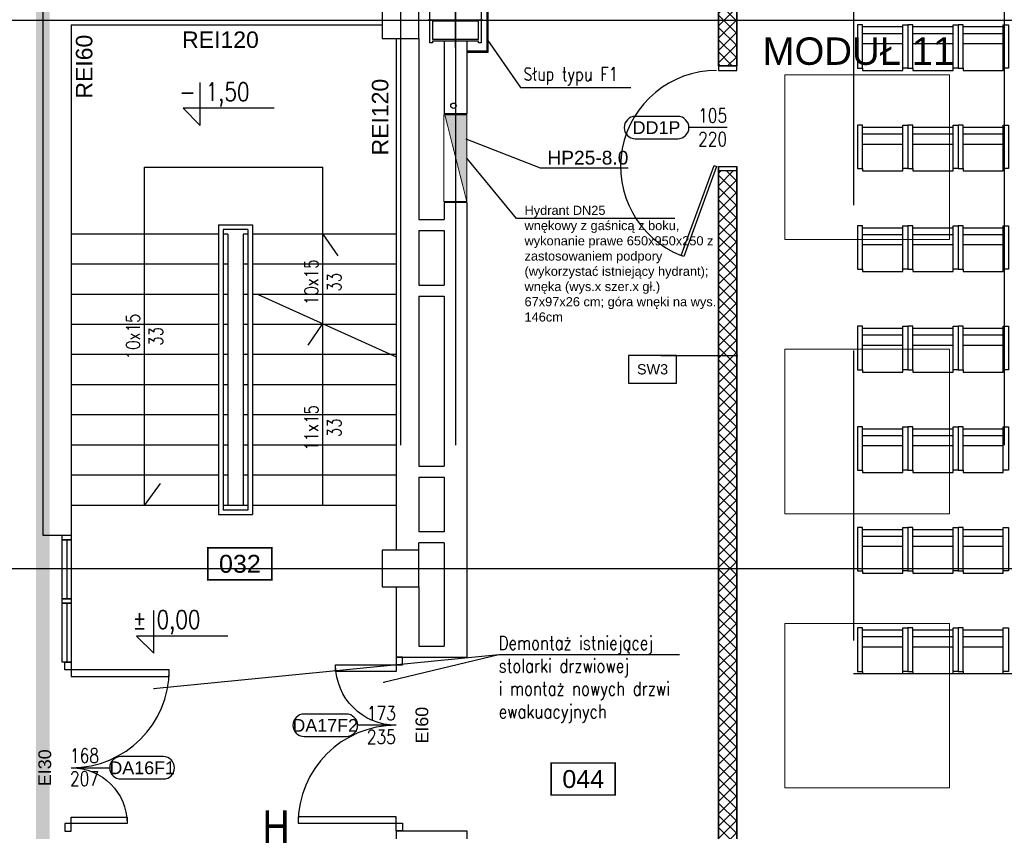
# Model space of a CAD drawing. Header units: centimetres. Extents: x -228435 to 111511, y -89367 to 428125.
# Tile 33 of 219: x -63305 to -52539, y 44125 to 53005. Entities that reach past the tile are written whole.
import ezdxf
from ezdxf.enums import TextEntityAlignment as Align
from ezdxf.xclip import XClip

# ---------------------------------------------------------------- set-up
doc = ezdxf.new("R2010")
doc.units = ezdxf.units.CM
doc.header["$LTSCALE"] = 50
doc.header["$XCLIPFRAME"] = 0
for name, pattern in [('0_II 10 sal$0$HIDDEN', [9.525, 6.35, -3.175]), ('DASHDOT2', [12.7, 6.35, -3.175, 0, -3.175]), ('DIVIDE', [31.75, 12.7, -6.35, 0, -6.35, 0, -6.35]), ('HIDDENX2', [19.05, 12.7, -6.35])]:
    doc.linetypes.add(name, pattern=pattern)
doc.layers.get('0').update_dxf_attribs({"color": 8})
for name, color, linetype in [('0_II 10 sal$0$ARCH_SIEDZENIA', 8, 'Continuous'), ('0_II 10 sal$0$ARCH_WYPOSAŻENIE_INNE', 8, 'Continuous'), ('ARCH_ETAPOWANIE', 8, 'DIVIDE'), ('ARCH_GK', 8, 'Continuous'), ('ARCH_HYDRANTY', 8, 'Continuous'), ('ARCH_INFO_AREA_ETYKIETY_200', 8, 'Continuous'), ('ARCH_INFO_ETYK_DRZWI', 8, 'Continuous'), ('ARCH_INFO_KOTY_WYSOKOŚCIOWE_IST', 8, 'Continuous'), ('ARCH_INFO_ODPORNOŚĆ OGNIOWA', 8, 'Continuous'), ('ARCH_INFO_OPISY', 8, 'Continuous'), ('ARCH_INFO_OPISY_MODUŁY', 8, 'Continuous'), ('ARCH_INFO_OPISY_PRZEGRODY', 8, 'Continuous'), ('ARCH_INFO_OSIE_IST', 8, 'DASHDOT2'), ('ARCH_INFO_SCHODY_IST', 8, 'Continuous'), ('ARCH_MUROWANE_IST', 8, 'Continuous'), ('ARCH_SCHODY_IST', 8, 'Continuous'), ('ARCH_STAL_IST', 8, 'Continuous'), ('ARCH_ŚLUSARKA_DRZWI', 8, 'Continuous'), ('ARCH_ŚLUSARKA_DRZWI_IST', 8, 'Continuous'), ('ARCH_ŻELBET_IST', 8, 'Continuous'), ('bgde_ opis hydranty', 8, 'Continuous'), ('KJP_HYDRANTY', 8, 'Continuous'), ('Kondygnacja +0$0$ARCH_GK', 8, 'Continuous'), ('Kondygnacja -1$0$ARCH_HYDRANTY', 8, 'Continuous'), ('Obudowy i okł. słupów$0$ARCH_INFO_OPISY', 8, 'Continuous'), ('Osie rzutów$0$ARCH_INFO_OSIE_OPISY_IST', 8, 'Continuous'), ('RYSUNKOWE_XREF', 8, 'Continuous')]:
    doc.layers.add(name, color=color, linetype=linetype)
doc.layers.add('ARCH_SUFITY_PODWIESZANE', color=8, linetype='HIDDENX2', lineweight=9)
doc.styles.add('Arial', font='ARIAL.TTF')
doc.styles.add('EtykietaPow01', font='ARIALN.TTF')
doc.styles.add('Obudowy i okł. słupów$0$Standard', font='txt')
doc.styles.add('Romans', font='Romans.shx')
doc.styles.add('ROMANS-50-CM', font='romans.shx', dxfattribs={"width": 0.8, "height": 10})
doc.dimstyles.new('ISO-25', dxfattribs={"dimtxt": 2.5, "dimasz": 2.5, "dimexe": 1.25, "dimexo": 0.625, "dimtad": 1, "dimtxsty": 'Standard', "dimcen": 2.5, "dimadec": 0, "dimazin": 0, "dimtfac": 1, "dimtmove": 0, "dimatfit": 3, "dimfxl": 0, "dimarcsym": 0})
doc.dimstyles.new('Obudowy i okł. słupów$0$ISO-25', dxfattribs={"dimtxt": 2.5, "dimasz": 2.5, "dimexe": 1.25, "dimexo": 15, "dimtad": 1, "dimtxsty": 'Obudowy i okł. słupów$0$Standard', "dimcen": 2.5, "dimadec": 0, "dimazin": 0, "dimtfac": 1, "dimtmove": 0, "dimatfit": 3, "dimfxl": 0, "dimarcsym": 0})

# ---------------------------------------------------------------- blocks, each defined once
blk = doc.blocks.new('SU Lampy kwadratowe +0')
at = {"layer": 'ARCH_SUFITY_PODWIESZANE', "ltscale": 2.5}
for points in [[(6620, 9740), (6800, 9740), (6800, 9560), (6620, 9560)], [(6620, 9440), (6800, 9440), (6800, 9260), (6620, 9260)], [(6620, 9140), (6800, 9140), (6800, 8960), (6620, 8960)]]:
    blk.add_lwpolyline(points, close=True, dxfattribs=at)
blk = doc.blocks.new('T-drzwi_prawe-200')
at = {"layer": 'ARCH_INFO_ETYK_DRZWI'}
blk.add_line((0, 0), (60, 0), dxfattribs=at)
blk.add_lwpolyline([(143.7, 17.5), (77.5, 17.5, 1), (77.5, -17.5), (143.7, -17.5, 1)], format="xyb", close=True, dxfattribs=at)
at = {"layer": 'ARCH_INFO_ETYK_DRZWI', "color": 1, "style": 'Arial'}
blk.add_attdef('ADS_DRZWI:ODPORNOŚĆ_OGNIOWA', text='', height=20, rotation=90, dxfattribs=at).set_placement((-25.5, 0.1), align=Align.BOTTOM_CENTER)
at = {"layer": 'ARCH_INFO_ETYK_DRZWI', "style": 'Romans', "width": 0.8}
for tag, p in [('ADS_DRZWI:SZEROKOŚĆ', (20.5, 8)), ('ADS_DRZWI:WYSOKOŚĆ', (20.5, -28))]:
    blk.add_attdef(tag, text='', height=22, dxfattribs=at).set_placement(p, align=Align.CENTER)
at = {"layer": 'ARCH_INFO_ETYK_DRZWI', "style": 'Arial'}
blk.add_attdef('ADS_DRZWI:SYMBOL', text='', height=20, dxfattribs=at).set_placement((110.7, 0), align=Align.MIDDLE)
blk = doc.blocks.new('T-drzwi_lewe-200')
at = {"layer": 'ARCH_INFO_ETYK_DRZWI'}
blk.add_line((0, 0), (-60, 0), dxfattribs=at)
blk.add_lwpolyline([(-77.5, 17.5), (-143.7, 17.5, 1), (-143.7, -17.5), (-77.5, -17.5, 1)], format="xyb", close=True, dxfattribs=at)
at = {"layer": 'ARCH_INFO_ETYK_DRZWI', "style": 'Arial'}
blk.add_attdef('ADS_DRZWI:ODPORNOŚĆ_OGNIOWA', text='', height=20, rotation=90, dxfattribs=at).set_placement((56.4, 0.1), align=Align.BOTTOM_CENTER)
at = {"layer": 'ARCH_INFO_ETYK_DRZWI', "style": 'Romans', "width": 0.8}
for tag, p in [('ADS_DRZWI:SZEROKOŚĆ', (-23, 7.9)), ('ADS_DRZWI:WYSOKOŚĆ', (-23, -29))]:
    blk.add_attdef(tag, text='', height=22, dxfattribs=at).set_placement(p, align=Align.CENTER)
at = {"layer": 'ARCH_INFO_ETYK_DRZWI', "style": 'Arial'}
blk.add_attdef('ADS_DRZWI:SYMBOL', text='', height=20, dxfattribs=at).set_placement((-110.6, 0), align=Align.MIDDLE)
blk = doc.blocks.new('etykieta_numer')
at = {"color": 0, "linetype": 'ByBlock', "const_width": 2.44}
blk.add_lwpolyline([(-50, -50), (-50, 0), (50, 0), (50, -50)], close=True, dxfattribs=at)
at = {"color": 0, "linetype": 'ByBlock', "style": 'Arial'}
blk.add_attdef('AECAREA:NUMBER', text='', height=28, dxfattribs=at).set_placement((0, -25), align=Align.MIDDLE)
blk = doc.blocks.new('0_II 10 sal$0$Miejsce_siedzące_2d')
at = {"color": 0, "linetype": 'ByBlock', "lineweight": -2}
for p, q in [((-26.4, 27.1), (26.4, 27.1)), ((-26.4, 12.5), (26.4, 12.5))]:
    blk.add_line(p, q, dxfattribs=at)
for points in [[(-26.4, 62.7), (-26.4, 0), (-33, 0), (-33, 62.7), (-26.4, 62.7), (-26.4, 66), (26.4, 66), (26.4, 62.7), (26.4, 0), (33, 0), (33, 62.7), (26.4, 62.7)], [(26.4, 3.3), (-26.4, 3.3)]]:
    blk.add_lwpolyline(points, dxfattribs=at)
blk = doc.blocks.new('Osie rzutów')
at = {"layer": 'ARCH_INFO_OSIE_IST', "ltscale": 10}
for p, q in [((6200, 12510), (6200, 4800)), ((6200, 12510), (6200, 4571.2)), ((6260, 12510), (6260, 4623.3)), ((6860, 12510), (6860, 4623.3)), ((6260, 9770), (6260, 9830)), ((4436, 9800), (15156.5, 9800)), ((6290, 9800), (6230, 9800)), ((4436, 9200), (15156.5, 9200))]:
    blk.add_line(p, q, dxfattribs=at)
blk = doc.blocks.new('A$C6FDA0163')
at = {"layer": 'RYSUNKOWE_XREF'}
blk.add_blockref('Osie rzutów', (-10460, -9819, -630), dxfattribs=at)
blk = doc.blocks.new('Obudowy i okł. słupów$0$_Dot')
at = {"color": 0, "linetype": 'ByBlock', "lineweight": -2}
blk.add_line((-0.5, 0), (-1, 0), dxfattribs=at)
at = {"color": 0, "linetype": 'ByBlock', "const_width": 0.5}
blk.add_lwpolyline([(-0.25, 0, 1), (0.25, 0, 1)], format="xyb", close=True, dxfattribs=at)

msp = doc.modelspace()

# ---------------------------------------------------------------- hatches: boundary and pattern name
at = {"layer": 'ARCH_GK', "linetype": 'Continuous', "lineweight": -3}
h = msp.add_hatch(dxfattribs=at)
h.set_pattern_fill('ANSI37', color=256, scale=30, style=0)
h.set_pattern_definition([(45, (-121140, -45000), (-67.35192, 67.35192), []), (135, (-121140, -45000), (-67.35192, -67.35192), [])])
h.paths.add_polyline_path([(-55665, 54650), (-55465, 54650), (-55465, 62985), (-55740, 62985), (-55740, 64900), (-55465, 64900), (-55465, 65100), (-55940, 65100), (-55940, 62785), (-55665, 62785), (-55665, 59075), (-56250, 59075), (-56250, 58925), (-55665, 58925)])
h.paths.add_polyline_path([(-55465, 53500), (-55665, 53500), (-55665, 52500), (-55465, 52500)])
h.paths.add_polyline_path([(-55665, 42650), (-55465, 42650), (-55465, 51350), (-55665, 51350)])
h.paths.add_polyline_path([(-55665, 40500), (-55465, 40500), (-55465, 41500), (-55665, 41500)])
h.paths.add_polyline_path([(-55665, 30650), (-55465, 30650), (-55465, 39350), (-55665, 39350)])
h.paths.add_polyline_path([(-55665, 28500), (-55465, 28500), (-55465, 29500), (-55665, 29500)])
h.paths.add_polyline_path([(-55465, 27350), (-55665, 27350), (-55665, 19215), (-55940, 19215), (-55940, 16900), (-55465, 16900), (-55465, 17100), (-55740, 17100), (-55740, 19015), (-55465, 19015)])
at = {"layer": 'Kondygnacja -1$0$ARCH_HYDRANTY'}
h = msp.add_hatch(color=256, dxfattribs=at)
h.paths.add_polyline_path([(-58416.29407, 51014.91592), (-58416.29407, 51945), (-58651.26269, 51945)])
h.paths.add_polyline_path([(-58416.29407, 51964.91592), (-58656.29407, 51964.91592), (-58651.26269, 51945), (-58416.29407, 51945)])

# ---------------------------------------------------------------- linework, layer by layer
at = {"layer": '0_II 10 sal$0$ARCH_WYPOSAŻENIE_INNE', "linetype": '0_II 10 sal$0$HIDDEN', "ltscale": 10, "elevation": 630}
msp.add_lwpolyline([(-54189.42543, 63674.42543), (-54189.42543, 45850), (-48370, 45850), (-48370, 45850), (-44940, 45850), (-44940, 45850), (-36690, 45850), (-36690, 45850), (-35865, 45850), (-35865.57457, 51369.42543), (-36170.57457, 51369.42543), (-36170.57457, 54630.57457), (-35865.57457, 54630.57457), (-35865.57457, 63369.42543), (-36170.57457, 63369.42543), (-36170.57457, 63674.42543), (-44909.42543, 63674.42543), (-44909.42543, 63369.42543), (-48170.57457, 63369.42543), (-48170.57457, 63674.42543)], close=True, dxfattribs=at)
at = {"layer": 'ARCH_ETAPOWANIE', "ltscale": 10, "const_width": 150, "elevation": 630}
msp.add_lwpolyline([(-32748.04041, 102637.86797), (-71890, 102620.1903), (-71740, 89900), (-59190, 89900), (-59190, 71200), (-71590, 71200), (-71590, 58800), (-65060, 58800), (-65060, 57540), (-63050, 57540), (-63050, -5675.91583)], dxfattribs=at)
at = {"layer": 'ARCH_GK', "linetype": 'Continuous', "lineweight": -3}
for p, q in [((-55665, 52500, 630), (-55465, 52500, 630)), ((-55465, 51350, 630), (-55665, 51350, 630))]:
    msp.add_line(p, q, dxfattribs=at)
at = {"layer": 'ARCH_GK', "linetype": 'Continuous', "lineweight": -3, "elevation": 630}
for points in [[(-55665, 52500), (-55665, 53500)], [(-55465, 53500), (-55465, 52500)], [(-55665, 42650), (-55665, 51350)], [(-55465, 51350), (-55465, 42650)]]:
    msp.add_lwpolyline(points, dxfattribs=at)
at = {"layer": 'ARCH_GK', "elevation": 630}
for points in [[(-58197.5, 53356.92809), (-58197.5, 52659.42809)], [(-58185, 53356.92809), (-58185, 52646.92809)], [(-58185, 52659.42809), (-58415, 52659.42809)], [(-58185, 52646.92809), (-58415, 52646.92809)]]:
    msp.add_lwpolyline(points, dxfattribs=at)
at = {"layer": 'ARCH_INFO_KOTY_WYSOKOŚCIOWE_IST', "elevation": 630}
for points in [[(-60520.61743, 52035.97399), (-61517.80137, 52035.97399), (-61330.30137, 51848.47399), (-61330.30137, 52316.90767)], [(-61029.62166, 46261.78218), (-62026.80561, 46261.78218), (-61839.30561, 46074.28218), (-61839.30561, 46542.71586)]]:
    msp.add_lwpolyline(points, dxfattribs=at)
at = {"layer": 'ARCH_INFO_OPISY_PRZEGRODY', "elevation": 630}
msp.add_lwpolyline([(-56647.75741, 49029.27451), (-56122.75741, 49029.27451), (-56122.75741, 49329.27451), (-56647.75741, 49329.27451), (-56647.75741, 49029.27451)], close=True, dxfattribs=at)
msp.add_lwpolyline([(-56295.06535, 49329.27451), (-55451.45702, 49329.27451)], dxfattribs=at)
at = {"layer": 'ARCH_INFO_SCHODY_IST'}
for p, q in [((-61940, 47690, 630), (-61940, 51390, 630)), ((-61940, 51390, 630), (-59990, 51390, 630)), ((-59990, 47690, 630), (-59990, 51390, 630)), ((-59990, 50660, 630), (-59825.64227, 50420.81234, 630)), ((-59990, 49684.84786, 630), (-60154.35773, 49445.6602, 630)), ((-61940, 47690, 630), (-61765.99932, 47929.23197, 630))]:
    msp.add_line(p, q, dxfattribs=at)
at = {"layer": 'ARCH_MUROWANE_IST', "ltscale": 4}
for p, q in [((-63050, 54210, 630), (-63050, 47365, 630)), ((-62740, 52950, 630), (-62740, 47365, 630)), ((-62740, 52950, 630), (-59340, 52950, 630)), ((-59190, 52800, 630), (-59190, 47200, 630)), ((-58940, 52800, 630), (-58940, 50820, 630)), ((-58665, 52770, 630), (-58665, 51975, 630)), ((-58415, 52770, 630), (-58415, 51975, 630)), ((-58665, 51005, 630), (-58665, 50820, 630)), ((-58415, 51005, 630), (-58415, 46030, 630)), ((-58940, 50820, 630), (-58665, 50820, 630)), ((-58940, 50700, 630), (-58940, 50100, 630)), ((-58940, 50700, 630), (-58665, 50700, 630)), ((-58665, 50700, 630), (-58665, 50100, 630)), ((-58940, 50100, 630), (-58665, 50100, 630)), ((-58940, 49980, 630), (-58940, 48120, 630)), ((-58940, 49980, 630), (-58665, 49980, 630)), ((-58665, 49980, 630), (-58665, 48120, 630)), ((-58940, 48120, 630), (-58665, 48120, 630)), ((-58940, 48000, 630), (-58665, 48000, 630)), ((-58940, 48000, 630), (-58940, 47400, 630)), ((-58665, 48000, 630), (-58665, 47400, 630)), ((-58665, 47400, 630), (-58940, 47400, 630)), ((-63050, 47365, 630), (-62740, 47365, 630)), ((-58940, 47200, 630), (-58940, 47280, 630)), ((-58665, 47280, 630), (-58940, 47280, 630)), ((-58665, 47280, 630), (-58665, 46150, 630)), ((-59190, 46800, 630), (-59190, 46030, 630)), ((-58940, 46800, 630), (-58940, 46150, 630)), ((-58940, 46150, 630), (-58665, 46150, 630)), ((-59190, 46030, 630), (-58415, 46030, 630)), ((-59190, 44130, 630), (-58940, 44130, 630)), ((-59190, 44130, 630), (-59190, 41200, 630)), ((-58940, 44130, 630), (-58665, 44130, 630)), ((-58665, 44130, 630), (-58415, 44130, 630)), ((-58415, 44130, 630), (-58415, 43200, 630))]:
    msp.add_line(p, q, dxfattribs=at)
at = {"layer": 'ARCH_MUROWANE_IST', "ltscale": 4, "elevation": 630}
for points in [[(-58415, 51975), (-58665, 51975)], [(-58415, 51005), (-58665, 51005)]]:
    msp.add_lwpolyline(points, dxfattribs=at)
at = {"layer": 'ARCH_SCHODY_IST'}
for p, q in [((-61130, 50760, 630), (-61130, 47590, 630)), ((-61130, 50760, 630), (-60760, 50760, 630)), ((-61080, 50710, 630), (-61080, 47640, 630)), ((-60810, 50710, 630), (-61080, 50710, 630)), ((-60810, 50710, 630), (-60810, 47640, 630)), ((-60760, 50760, 630), (-60760, 47590, 630)), ((-61130, 50660, 630), (-62740, 50660, 630)), ((-61030, 50660, 630), (-61080, 50660, 630)), ((-61030, 50660, 630), (-61030, 47690, 630)), ((-60860, 50660, 630), (-60860, 47690, 630)), ((-60810, 50660, 630), (-60860, 50660, 630)), ((-59190, 50660, 630), (-60760, 50660, 630)), ((-61130, 50330, 630), (-62740, 50330, 630)), ((-61030, 50330, 630), (-61080, 50330, 630)), ((-60810, 50330, 630), (-60860, 50330, 630)), ((-59190, 50330, 630), (-60760, 50330, 630)), ((-61130, 50000, 630), (-62740, 50000, 630)), ((-61030, 50000, 630), (-61080, 50000, 630)), ((-60810, 50000, 630), (-60860, 50000, 630)), ((-59190, 50000, 630), (-60760, 50000, 630)), ((-60695.4156, 50000, 630), (-59190, 49317.01014, 630)), ((-61130, 49670, 630), (-62740, 49670, 630)), ((-61030, 49670, 630), (-61080, 49670, 630)), ((-60810, 49670, 630), (-60860, 49670, 630)), ((-59190, 49670, 630), (-60760, 49670, 630)), ((-61130, 49340, 630), (-62740, 49340, 630)), ((-61030, 49340, 630), (-61080, 49340, 630)), ((-60810, 49340, 630), (-60860, 49340, 630)), ((-59190, 49340, 630), (-60760, 49340, 630)), ((-61130, 49010, 630), (-62740, 49010, 630)), ((-61030, 49010, 630), (-61080, 49010, 630)), ((-60810, 49010, 630), (-60860, 49010, 630)), ((-59190, 49010, 630), (-60760, 49010, 630)), ((-61130, 48680, 630), (-62740, 48680, 630)), ((-61030, 48680, 630), (-61080, 48680, 630)), ((-60810, 48680, 630), (-60860, 48680, 630)), ((-59190, 48680, 630), (-60760, 48680, 630)), ((-61130, 48350, 630), (-62740, 48350, 630)), ((-61030, 48350, 630), (-61080, 48350, 630)), ((-60810, 48350, 630), (-60860, 48350, 630)), ((-59190, 48350, 630), (-60760, 48350, 630)), ((-61130, 48020, 630), (-62740, 48020, 630)), ((-61030, 48020, 630), (-61080, 48020, 630)), ((-60810, 48020, 630), (-60860, 48020, 630)), ((-59190, 48020, 630), (-60760, 48020, 630)), ((-61130, 47690, 630), (-62740, 47690, 630)), ((-60810, 47690, 630), (-61080, 47690, 630)), ((-59190, 47690, 630), (-60760, 47690, 630)), ((-61130, 47590, 630), (-60760, 47590, 630)), ((-60810, 47640, 630), (-61080, 47640, 630))]:
    msp.add_line(p, q, dxfattribs=at)
at = {"layer": 'ARCH_STAL_IST', "elevation": 630}
for points in [[(-58820, 52750), (-58820, 53250), (-58790, 53250), (-58790, 53230), (-58290, 53230), (-58290, 53250), (-58260, 53250), (-58260, 52750), (-58290, 52750), (-58290, 52770), (-58790, 52770), (-58790, 52750)], [(-58790, 52790), (-58290, 52790), (-58290, 52990), (-58790, 52990)]]:
    msp.add_lwpolyline(points, close=True, dxfattribs=at)
at = {"layer": 'ARCH_ŚLUSARKA_DRZWI', "linetype": 'Continuous', "lineweight": -3, "elevation": 630}
for points in [[(-55465, 52450), (-55465, 52500), (-55665, 52500), (-55665, 52450)], [(-56044.12115, 50413.32275), (-56072.31193, 50423.58335), (-55713.19078, 51410.2606), (-55685, 51400)], [(-55465, 51400), (-55465, 51350), (-55665, 51350), (-55665, 51400)], [(-62810, 45890), (-62810, 45975), (-62740, 45975), (-62740, 45890)], [(-59120, 45945), (-59120, 46030), (-59190, 46030), (-59190, 45945)], [(-62740, 45890), (-62740, 45820), (-61670, 45820), (-61670, 45890)], [(-59190, 45945), (-59190, 45875), (-59850, 45875), (-59850, 45945)], [(-62740, 44210), (-62740, 44280), (-62130, 44280), (-62130, 44210)], [(-59190, 44215), (-59190, 44285), (-60260, 44285), (-60260, 44215)], [(-62810, 44210), (-62810, 44125), (-62740, 44125), (-62740, 44210)], [(-59120, 44215), (-59120, 44130), (-59190, 44130), (-59190, 44215)]]:
    msp.add_lwpolyline(points, close=True, dxfattribs=at)
at = {"layer": 'ARCH_ŚLUSARKA_DRZWI', "linetype": 'Continuous', "lineweight": -3}
for centre, radius, start, end in [((-55684.73981, 51399.7282, 630), 1050.27183, 90.014194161, 248.344761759), ((-62740, 45890, 630), 1070, 270, 0), ((-59190, 44215, 630), 1070, 90, 180)]:
    msp.add_arc(centre, radius, start, end, dxfattribs=at)
at = {"layer": 'ARCH_ŚLUSARKA_DRZWI', "linetype": 'Continuous', "lineweight": -3, "extrusion": (0, 0, -1)}
for centre, radius, start, end in [((59190, 45945, -630), 660, 270, 0), ((62740, 44210, -630), 610, 90, 180)]:
    msp.add_arc(centre, radius, start, end, dxfattribs=at)
at = {"layer": 'ARCH_ŚLUSARKA_DRZWI_IST'}
for p, q in [((-62790, 47315, 630), (-62790, 46670, 630)), ((-62790, 46620, 630), (-62790, 45975, 630))]:
    msp.add_line(p, q, dxfattribs=at)
at = {"layer": 'ARCH_ŚLUSARKA_DRZWI_IST', "elevation": 630}
for points in [[(-62840, 47365), (-62740, 47365), (-62740, 47315), (-62840, 47315)], [(-62840, 47315), (-62740, 47315), (-62740, 46670), (-62840, 46670)], [(-62840, 46670), (-62740, 46670), (-62740, 46620), (-62840, 46620)], [(-62840, 46620), (-62740, 46620), (-62740, 45975), (-62840, 45975)]]:
    msp.add_lwpolyline(points, close=True, dxfattribs=at)
at = {"layer": 'ARCH_ŻELBET_IST', "ltscale": 4, "elevation": 630}
for points in [[(-59340, 52800), (-58940, 52800), (-58940, 53200), (-59340, 53200)], [(-59340, 46800), (-58940, 46800), (-58940, 47200), (-59340, 47200)]]:
    msp.add_lwpolyline(points, close=True, dxfattribs=at)
at = {"layer": 'bgde_ opis hydranty', "ltscale": 1.5}
msp.add_line((-56140.82243, 50828.75321, -5670), (-57872.80096, 50828.75321, -5670), dxfattribs=at)
at = {"layer": 'bgde_ opis hydranty', "ltscale": 1.5, "elevation": -5670}
msp.add_lwpolyline([(-56140.82243, 50828.75321), (-57872.80096, 50828.75321), (-58416.29407, 51489.91592)], dxfattribs=at)
at = {"layer": 'KJP_HYDRANTY', "const_width": 10, "elevation": 630}
for points in [[(-58666.29407, 51964.91592), (-58416.29407, 51964.91592), (-58416.29407, 51014.91592), (-58666.29407, 51014.91592), (-58666.29407, 51964.91592)], [(-58656.29407, 51964.91592), (-58416.29407, 51014.91592)]]:
    msp.add_lwpolyline(points, dxfattribs=at)
at = {"layer": 'KJP_HYDRANTY'}
msp.add_circle((-58562.27125, 52063.50011, 930), 29.12611, dxfattribs=at)
at = {"layer": 'Kondygnacja +0$0$ARCH_GK', "linetype": 'Continuous', "lineweight": -3}
for p, q in [((-55665, 53550, 630), (-55665, 52450, 630)), ((-55465, 52450, 630), (-55465, 53550, 630)), ((-55665, 51400, 630), (-55665, 42600, 630)), ((-55465, 42600, 630), (-55465, 51400, 630))]:
    msp.add_line(p, q, dxfattribs=at)

# ---------------------------------------------------------------- block references
ref = msp.add_blockref('A$C6FDA0163', (-16540, 53190.5, 630), dxfattribs=dict(xscale=10, yscale=10, zscale=10))
XClip(ref).set_block_clipping_path([(-400.031931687, -2219.05), (399.968068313, 380.95)])
at = {"layer": '0_II 10 sal$0$ARCH_SIEDZENIA', "linetype": 'Continuous', "lineweight": -3, "xscale": -8.328285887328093, "yscale": 7.571168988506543, "zscale": 10, "rotation": 179.9999999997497}
for p in [(-53870, 52950, -5970), (-53320, 52950, -5970), (-52770, 52950, -5970), (-53870, 51850, -5970), (-53320, 51850, -5970), (-52770, 51850, -5970), (-53870, 50750, -12270), (-53320, 50750, -12270), (-52770, 50750, -12270), (-53870, 49650, -5970), (-53320, 49650, -5970), (-52770, 49650, -5970), (-53870, 48550, -5970), (-53870, 48550, -5970), (-53320, 48550, -5970), (-53320, 48550, -5970), (-52770, 48550, -5970), (-52770, 48550, -5970), (-53870, 47450, -5970), (-53320, 47450, -5970), (-52770, 47450, -5970), (-53870, 46350, -5970), (-53320, 46350, -5970), (-52770, 46350, -5970)]:
    msp.add_blockref('0_II 10 sal$0$Miejsce_siedzące_2d', p, dxfattribs=at)
at = {"layer": 'ARCH_INFO_AREA_ETYKIETY_200', "linetype": 'Continuous', "lineweight": -3, "xscale": 7, "yscale": 7, "zscale": 10}
for p, values in [((-60897.14807, 47227.0555, 630), {'AECAREA:NUMBER': '032'}), ((-57143.04028, 44872.15198, 630), {'AECAREA:NUMBER': '044'})]:
    msp.add_blockref('etykieta_numer', p, dxfattribs=at).add_auto_attribs(values)
at = {"layer": 'ARCH_INFO_ETYK_DRZWI', "linetype": 'Continuous', "lineweight": -3}
ref = msp.add_blockref('T-drzwi_lewe-200', (-55567.80628, 51824.26479, 630), dxfattribs=dict(at, xscale=7, yscale=7, zscale=7))
ref.add_attrib('ADS_DRZWI:SYMBOL', 'DD1P', dxfattribs={"height": 140, "style": 'Arial'}).set_placement((-56341.92517, 51824.26479, 630), align=Align.MIDDLE)
ref.add_attrib('ADS_DRZWI:SZEROKOŚĆ', '105', dxfattribs={"height": 154, "style": 'Romans', "width": 0.8}).set_placement((-55728.80628, 51879.63681, 630), align=Align.CENTER)
ref.add_attrib('ADS_DRZWI:WYSOKOŚĆ', '220', dxfattribs={"height": 154, "style": 'Romans', "width": 0.8}).set_placement((-55728.80628, 51621.26479, 630), align=Align.CENTER)
ref = msp.add_blockref('T-drzwi_lewe-200', (-59190, 45285, 630), dxfattribs=dict(at, xscale=7, yscale=7, zscale=7))
ref.add_attrib('ADS_DRZWI:SYMBOL', 'DA17F2', dxfattribs={"height": 140, "style": 'Arial'}).set_placement((-59964.11889, 45285, 630), align=Align.MIDDLE)
ref.add_attrib('ADS_DRZWI:SZEROKOŚĆ', '173', dxfattribs={"height": 154, "style": 'Romans', "width": 0.8}).set_placement((-59351, 45340.37202, 630), align=Align.CENTER)
ref.add_attrib('ADS_DRZWI:ODPORNOŚĆ_OGNIOWA', 'EI60', dxfattribs={"color": 1, "height": 140, "rotation": 90, "style": 'Arial'}).set_placement((-58794.92757, 45285.85647, 630), align=Align.BOTTOM_CENTER)
ref.add_attrib('ADS_DRZWI:WYSOKOŚĆ', '235', dxfattribs={"height": 154, "style": 'Romans', "width": 0.8}).set_placement((-59351, 45082, 630), align=Align.CENTER)
at = {"layer": 'ARCH_INFO_ETYK_DRZWI', "linetype": 'Continuous', "lineweight": -3, "xscale": 7, "yscale": 7, "zscale": 7}
msp.add_blockref('T-drzwi_prawe-200', (-62740, 44820, 630), dxfattribs=at).add_auto_attribs({'ADS_DRZWI:ODPORNOŚĆ_OGNIOWA': 'EI30', 'ADS_DRZWI:SZEROKOŚĆ': '168', 'ADS_DRZWI:SYMBOL': 'DA16F1', 'ADS_DRZWI:WYSOKOŚĆ': '207'})
at = {"layer": 'ARCH_SUFITY_PODWIESZANE', "ltscale": 2.5, "xscale": 10, "yscale": 10, "zscale": 10}
msp.add_blockref('SU Lampy kwadratowe +0', (-121140, -45000, -5670), dxfattribs=at)
at = {"layer": 'Osie rzutów$0$ARCH_INFO_OSIE_OPISY_IST', "xscale": 10, "yscale": 10, "zscale": 10}
msp.add_blockref('Osie rzutów', (-121140, -45000, 630), dxfattribs=at)

# ---------------------------------------------------------------- texts
at = {"layer": 'ARCH_HYDRANTY', "style": 'EtykietaPow01'}
msp.add_attdef('H', text='001', height=360, dxfattribs=at).set_placement((-60500.88759, 44175.42918, 3930), align=Align.MIDDLE)
at = {"layer": 'ARCH_INFO_KOTY_WYSOKOŚCIOWE_IST', "char_height": 200, "width": 976.1892646, "attachment_point": 4, "line_spacing_factor": 0.9, "style": 'ROMANS-50-CM'}
for s, insert in [('- 1,50', (-61559.51134, 52185.60271, 630)), ('%%P 0,00', (-62068.51557, 46411.4109, 630))]:
    msp.add_mtext(s, dxfattribs=dict(at, insert=insert))
at = {"layer": 'ARCH_INFO_ODPORNOŚĆ OGNIOWA', "insert": (-61109.49793, 52934.4967, 630), "char_height": 180, "width": 533.3252474, "attachment_point": 5, "style": 'Arial'}
msp.add_mtext('\\PREI120', dxfattribs=at)
at = {"layer": 'ARCH_INFO_ODPORNOŚĆ OGNIOWA', "char_height": 180, "width": 533.3252474, "attachment_point": 5, "rotation": 90, "style": 'Arial'}
for s, insert in [('\\PREI60', (-62748.7822, 52490.87654, 630)), ('\\PREI120', (-59512.70143, 51939.02919, 630))]:
    msp.add_mtext(s, dxfattribs=dict(at, insert=insert))
at = {"layer": 'ARCH_INFO_OPISY', "char_height": 150, "attachment_point": 1, "style": 'ROMANS-50-CM'}
for s, insert, width in [('Słup typu F1', (-57795.98389, 52485.09021, 630), 6265.3267976), ('Demontaż istniejącej stolarki drzwiowej\\Pi montaż nowych drzwi ewakuacyjnych', (-58067.71938, 46261.72402, 630), 2157.2334023)]:
    msp.add_mtext(s, dxfattribs=dict(at, insert=insert, width=width))
at = {"layer": 'ARCH_INFO_OPISY_MODUŁY', "ltscale": 2, "insert": (-55415, 52658.80421, 630), "char_height": 300, "width": 8875, "attachment_point": 4, "style": 'Arial'}
msp.add_mtext('{\\fArial|b0|i0|c204|p34;  MODU}Ł 11', dxfattribs=at)
at = {"layer": 'ARCH_INFO_OPISY_PRZEGRODY', "insert": (-56385.25741, 49179.27451, 630), "char_height": 112.5, "width": 525, "attachment_point": 5, "style": 'Arial'}
msp.add_mtext('SW3', dxfattribs=at)
at = {"layer": 'ARCH_INFO_SCHODY_IST', "char_height": 150, "width": 100, "attachment_point": 5, "rotation": 90, "style": 'ROMANS-50-CM'}
for s, insert in [('10x15 33', (-59990, 50132.5179, 630)), ('10x15 33', (-61940, 49540, 630)), ('11x15 33', (-59990, 48539.87078, 630))]:
    msp.add_mtext(s, dxfattribs=dict(at, insert=insert))
at = {"layer": 'bgde_ opis hydranty', "ltscale": 1.5, "insert": (-57785.02636, 50969.32936, 3747), "char_height": 100, "width": 2113.3520218, "attachment_point": 1, "style": 'Arial'}
msp.add_mtext('Hydrant DN25^Jwnękowy z gaśnicą z boku, wykonanie prawe 650x950x250 z zastosowaniem podpory (wykorzystać istniejący hydrant);\\Pwnęka (wys.x szer.x gł.) 67x97x26 cm; góra wnęki na wys. 146cm', dxfattribs=at)
at = {"layer": 'KJP_HYDRANTY', "insert": (-57092.14115, 51494.13731, -14355), "char_height": 150, "width": 2356.9744909, "attachment_point": 5, "style": 'Arial'}
msp.add_mtext('HP25-8.0', dxfattribs=at)

# ---------------------------------------------------------------- leaders
at = {"layer": 'ARCH_INFO_OPISY'}
for points in [[(-58185, 52776.10236, 630), (-57827.67828, 52261.59072, 630), (-56624.11171, 52261.59437, 630)], [(-61840.33925, 45686.17677, 630), (-58067.71938, 46061.01109, 630), (-56623.92046, 46061.01109, 630)], [(-59326.61976, 45755.71769, 630), (-58067.71938, 46061.01109, 630), (-56090.1811, 46061.01109, 630)]]:
    msp.add_leader(points, dimstyle='ISO-25', override={"dimscale": 5, "dimasz": 2, "dimtad": 0, "dimldrblk": 'Dot'}, dxfattribs=at)
at = {"layer": 'Obudowy i okł. słupów$0$ARCH_INFO_OPISY', "ltscale": 0.3}
msp.add_leader([(-58425, 51700, -5970), (-57615.77101, 51384.9651, -5970), (-56650.8911, 51384.9651, -5970)], dimstyle='Obudowy i okł. słupów$0$ISO-25', override={"dimscale": 5, "dimasz": 0.5, "dimtad": 0, "dimldrblk": 'Obudowy i okł. słupów$0$_Dot'}, dxfattribs=at)

doc.saveas('drawing.dxf')
